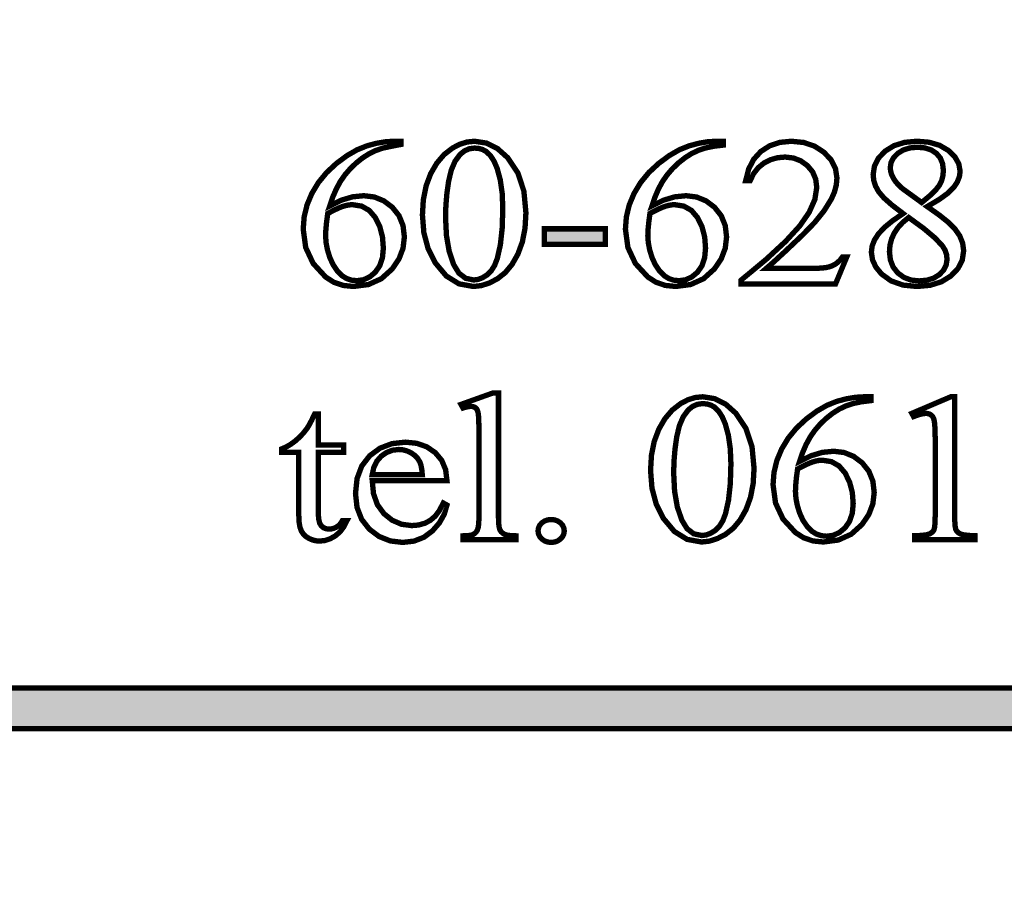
# Model space of a CAD drawing. Header units: millimetres. Extents: x 0 to 6566002, y 0 to 5716629.
# Tile 25 of 99: x 6564187 to 6564197, y 5715816 to 5715825. Entities that reach past the tile are written whole.
import ezdxf
from ezdxf import colors
from ezdxf.entities.mleader import LeaderData, LeaderLine
from ezdxf.math import Vec2, Vec3

# ---------------------------------------------------------------- set-up
doc = ezdxf.new("R2010")
doc.units = ezdxf.units.MM
doc.layers.add('!IS-W-OPIS RZĘDNYCH', color=160, linetype='Continuous', lineweight=13)
doc.styles.get("Standard").update_dxf_attribs({"font": 'arial.ttf'})

msp = doc.modelspace()

# ---------------------------------------------------------------- leaders
at = {"layer": '!IS-W-OPIS RZĘDNYCH'}
ml = msp.add_multileader_mtext('Standard', dxfattribs=at)
ml.set_content('{\\C5;STUDNIA WODOMIERZOWA}', color=256)
ml.set_leader_properties()
ml.build(insert=Vec2(0, 0))
ml.multileader.update_dxf_attribs({"has_text_frame": 1, "text_left_attachment_type": 2, "text_right_attachment_type": 2, "dogleg_length": 0.288, "arrow_head_size": 0.5})
ctx = ml.context
ctx.base_point, ctx.char_height, ctx.arrow_head_size, ctx.landing_gap_size, ctx.plane_origin = Vec3(6564820.406675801, 5715943.263524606), 0.8, 0.5, 0.104, Vec3(6564830.684513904, 5715951.059403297)
ctx.left_attachment, ctx.right_attachment, ctx.text_align_type, ctx.attachment_type = 2, 2, 1, 1
notes = []
notes.append((ctx, [(0, (0, 0, 0), (0, 0), (1, 0), 1, [])]))
ctx.mtext.insert, ctx.mtext.width, ctx.mtext.alignment, ctx.mtext.flow_direction = Vec3(6564825.378070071, 5715944.350927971), 7.024169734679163, 2, 5
ctx.mtext.has_bg_fill, ctx.mtext.bg_color, ctx.mtext.bg_scale_factor, ctx.mtext.bg_transparency, ctx.mtext.use_window_bg_color = 1, -1073741824, 1, 0, 1
for ctx, leaders in notes:
    for number, flags, end, landing, length, lines in leaders:
        leader = LeaderData()
        leader.index, (leader.has_last_leader_line, leader.has_dogleg_vector, leader.attachment_direction) = number, flags
        leader.last_leader_point, leader.dogleg_vector, leader.dogleg_length = Vec3(end), Vec3(landing), length
        for number, points, colour, breaks in lines:
            line = LeaderLine()
            line.index, line.vertices, line.color, line.breaks = number, Vec3.list(points), colors.encode_raw_color(colour), breaks
            leader.lines.append(line)
        ctx.leaders.append(leader)

# ---------------------------------------------------------------- next in the draw order: linework, layer by layer
at = {"color": 0, "linetype": 'Continuous', "const_width": 0.05588551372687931}
for points in [[(6564190.8392967, 5715823.587145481), (6564190.839296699, 5715823.54703831), (6564190.737603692, 5715823.534650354), (6564190.649006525, 5715823.515798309), (6564190.573728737, 5715823.490407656), (6564190.505362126, 5715823.457174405), (6564190.437610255, 5715823.413919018), (6564190.370417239, 5715823.360529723), (6564190.307266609, 5715823.300229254), (6564190.251716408, 5715823.235476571), (6564190.203710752, 5715823.166327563), (6564190.1622437, 5715823.090136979), (6564190.125396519, 5715823.005153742), (6564190.093411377, 5715822.911321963), (6564190.211851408, 5715822.97054198), (6564190.330682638, 5715823.006141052), (6564190.44999821, 5715823.018026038), (6564190.559068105, 5715823.00455763), (6564190.65817175, 5715822.964282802), (6564190.74710423, 5715822.897387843), (6564190.81697975, 5715822.809163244), (6564190.858949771, 5715822.7056819), (6564190.872958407, 5715822.586869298), (6564190.858800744, 5715822.46826161), (6564190.816420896, 5715822.356881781), (6564190.745856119, 5715822.252785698), (6564190.632930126, 5715822.151018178), (6564190.498059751, 5715822.08995394), (6564190.3413754, 5715822.069592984), (6564190.232696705, 5715822.080602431), (6564190.135660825, 5715822.11361214), (6564190.050062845, 5715822.168528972), (6564189.919998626, 5715822.30993795), (6564189.842019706, 5715822.476681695), (6564189.816032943, 5715822.668853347), (6564189.82601782, 5715822.797371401), (6564189.856009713, 5715822.921660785), (6564189.906176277, 5715823.041572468), (6564189.974580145, 5715823.155131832), (6564190.060327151, 5715823.259730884), (6564190.163305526, 5715823.355388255), (6564190.272990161, 5715823.436701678), (6564190.379694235, 5715823.498138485), (6564190.483212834, 5715823.539698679), (6564190.582819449, 5715823.566076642), (6564190.677824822, 5715823.581892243), (6564190.76815444, 5715823.587145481)], [(6564191.061590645, 5715822.817508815), (6564191.071128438, 5715822.976447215), (6564191.099853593, 5715823.119923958), (6564191.147840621, 5715823.247957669), (6564191.211699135, 5715823.358089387), (6564191.28809463, 5715823.447729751), (6564191.377232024, 5715823.516897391), (6564191.452062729, 5715823.555868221), (6564191.528458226, 5715823.579321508), (6564191.606642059, 5715823.587145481), (6564191.730372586, 5715823.568051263), (6564191.845478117, 5715823.510880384), (6564191.951790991, 5715823.415763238), (6564192.058029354, 5715823.257383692), (6564192.121701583, 5715823.065510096), (6564192.14291945, 5715822.839956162), (6564192.133623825, 5715822.678949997), (6564192.105699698, 5715822.534988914), (6564192.059091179, 5715822.408054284), (6564191.998064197, 5715822.300139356), (6564191.926828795, 5715822.214038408), (6564191.845291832, 5715822.149751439), (6564191.759563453, 5715822.105098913), (6564191.67577244, 5715822.078441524), (6564191.593956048, 5715822.069592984), (6564191.443624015, 5715822.096958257), (6564191.310840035, 5715822.179184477), (6564191.195790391, 5715822.316457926), (6564191.121127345, 5715822.464573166), (6564191.076437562, 5715822.631596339)], [(6564191.303165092, 5715822.79066514), (6564191.312572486, 5715822.601716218), (6564191.340869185, 5715822.437468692), (6564191.388166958, 5715822.298052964), (6564191.44271122, 5715822.20878517), (6564191.512679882, 5715822.155172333), (6564191.597774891, 5715822.13728897), (6564191.642818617, 5715822.14313832), (6564191.688831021, 5715822.160611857), (6564191.735867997, 5715822.189504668), (6564191.779905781, 5715822.232294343), (6564191.816082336, 5715822.290694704), (6564191.844416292, 5715822.364631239), (6564191.875972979, 5715822.50514605), (6564191.894936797, 5715822.679434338), (6564191.90125186, 5715822.887402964), (6564191.894657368, 5715823.044906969), (6564191.874873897, 5715823.183968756), (6564191.841920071, 5715823.304644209), (6564191.809525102, 5715823.379307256), (6564191.77131804, 5715823.437893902), (6564191.727373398, 5715823.480441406), (6564191.691364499, 5715823.500094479), (6564191.650642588, 5715823.511867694), (6564191.605412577, 5715823.515798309), (6564191.551483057, 5715823.508533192), (6564191.501689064, 5715823.486737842), (6564191.455937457, 5715823.450300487), (6564191.403218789, 5715823.379307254), (6564191.362925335, 5715823.285494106), (6564191.335150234, 5715823.168898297), (6564191.317304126, 5715823.041553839), (6564191.30668588, 5715822.915532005)], [(6564194.205840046, 5715823.587145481), (6564194.205840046, 5715823.54703831), (6564194.10412841, 5715823.534650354), (6564194.015531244, 5715823.515798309), (6564193.940272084, 5715823.490407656), (6564193.871905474, 5715823.457174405), (6564193.804116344, 5715823.413919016), (6564193.736979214, 5715823.360529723), (6564193.673809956, 5715823.300229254), (6564193.618203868, 5715823.235476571), (6564193.570198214, 5715823.166327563), (6564193.528731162, 5715823.090136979), (6564193.491902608, 5715823.005153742), (6564193.459973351, 5715822.911321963), (6564193.578413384, 5715822.97054198), (6564193.697207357, 5715823.006141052), (6564193.816467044, 5715823.018026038), (6564193.925592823, 5715823.00455763), (6564194.024696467, 5715822.964282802), (6564194.113573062, 5715822.897387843), (6564194.183485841, 5715822.809163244), (6564194.225493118, 5715822.7056819), (6564194.239501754, 5715822.586869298), (6564194.225362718, 5715822.46826161), (6564194.182945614, 5715822.356881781), (6564194.112324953, 5715822.252785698), (6564193.999417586, 5715822.151018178), (6564193.864547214, 5715822.08995394), (6564193.707937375, 5715822.069592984), (6564193.599258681, 5715822.080602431), (6564193.50220417, 5715822.11361214), (6564193.416550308, 5715822.168528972), (6564193.286486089, 5715822.30993795), (6564193.20848854, 5715822.476681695), (6564193.182520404, 5715822.668853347), (6564193.192505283, 5715822.797371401), (6564193.222515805, 5715822.921660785), (6564193.272663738, 5715823.041572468), (6564193.341104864, 5715823.155131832), (6564193.42685187, 5715823.259730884), (6564193.5298675, 5715823.355388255), (6564193.639533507, 5715823.436701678), (6564193.746200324, 5715823.498138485), (6564193.849700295, 5715823.539698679), (6564193.949325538, 5715823.566076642), (6564194.044368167, 5715823.581892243), (6564194.134697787, 5715823.587145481)], [(6564195.494653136, 5715822.376739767), (6564195.377610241, 5715822.095337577), (6564194.391026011, 5715822.095337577), (6564194.391026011, 5715822.135090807), (6564194.652495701, 5715822.352355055), (6564194.856831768, 5715822.541359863), (6564195.003866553, 5715822.702012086), (6564195.102448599, 5715822.844501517), (6564195.161705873, 5715822.978514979), (6564195.181489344, 5715823.104126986), (6564195.170684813, 5715823.191308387), (6564195.1381967, 5715823.267461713), (6564195.083875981, 5715823.332586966), (6564195.014764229, 5715823.382269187), (6564194.937213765, 5715823.412056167), (6564194.851094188, 5715823.421985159), (6564194.771513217, 5715823.41499947), (6564194.697762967, 5715823.394023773), (6564194.629675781, 5715823.359058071), (6564194.570083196, 5715823.310512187), (6564194.521798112, 5715823.248907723), (6564194.484895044, 5715823.174393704), (6564194.43899441, 5715823.174393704), (6564194.470346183, 5715823.296913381), (6564194.523176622, 5715823.398904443), (6564194.597690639, 5715823.480441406), (6564194.689752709, 5715823.539698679), (6564194.795935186, 5715823.575279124), (6564194.916293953, 5715823.587145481), (6564195.044420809, 5715823.574422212), (6564195.157644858, 5715823.536271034), (6564195.256003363, 5715823.472747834), (6564195.331746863, 5715823.392067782), (6564195.377237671, 5715823.302297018), (6564195.392419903, 5715823.203435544), (6564195.38582541, 5715823.129405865), (6564195.36604194, 5715823.055283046), (6564195.333088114, 5715822.981216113), (6564195.259673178, 5715822.862645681), (6564195.160960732, 5715822.739418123), (6564195.037081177, 5715822.611496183), (6564194.858079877, 5715822.441995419), (6564194.73023245, 5715822.324170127), (6564194.653650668, 5715822.257927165), (6564195.090097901, 5715822.257927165), (6564195.170125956, 5715822.258914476), (6564195.232401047, 5715822.26185778), (6564195.276979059, 5715822.266794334), (6564195.311683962, 5715822.274376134), (6564195.344004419, 5715822.286037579), (6564195.373865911, 5715822.301704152), (6564195.401324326, 5715822.321841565), (6564195.426454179, 5715822.346841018), (6564195.449180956, 5715822.376739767)], [(6564196.083947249, 5715822.831517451), (6564195.967351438, 5715822.920170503), (6564195.882014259, 5715822.99632383), (6564195.828066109, 5715823.059977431), (6564195.796360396, 5715823.118079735), (6564195.777210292, 5715823.177690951), (6564195.770783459, 5715823.238792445), (6564195.784792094, 5715823.329289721), (6564195.826799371, 5715823.411068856), (6564195.896712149, 5715823.484185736), (6564195.989668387, 5715823.541282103), (6564196.1011041, 5715823.575670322), (6564196.23092615, 5715823.587145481), (6564196.35685484, 5715823.576489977), (6564196.465309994, 5715823.544504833), (6564196.556179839, 5715823.491152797), (6564196.624844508, 5715823.424164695), (6564196.665901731, 5715823.3512341), (6564196.679537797, 5715823.272230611), (6564196.672198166, 5715823.217332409), (6564196.650086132, 5715823.161595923), (6564196.613015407, 5715823.105226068), (6564196.552733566, 5715823.045130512), (6564196.460261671, 5715822.978272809), (6564196.335730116, 5715822.904727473), (6564196.464080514, 5715822.814099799), (6564196.559831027, 5715822.737201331), (6564196.623149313, 5715822.67406933), (6564196.675048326, 5715822.599462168), (6564196.706195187, 5715822.52220976), (6564196.716589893, 5715822.44223759), (6564196.701705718, 5715822.344531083), (6564196.656978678, 5715822.256716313), (6564196.582297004, 5715822.178867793), (6564196.483379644, 5715822.118138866), (6564196.365796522, 5715822.08172014), (6564196.229529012, 5715822.069592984), (6564196.082512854, 5715822.084067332), (6564195.958763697, 5715822.127471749), (6564195.858356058, 5715822.199843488), (6564195.799396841, 5715822.27182403), (6564195.764058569, 5715822.347958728), (6564195.752303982, 5715822.428303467), (6564195.760575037, 5715822.492813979), (6564195.785499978, 5715822.556896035), (6564195.827171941, 5715822.620661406), (6564195.888813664, 5715822.686531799), (6564195.974355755, 5715822.756817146)], [(6564196.277571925, 5715822.946660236), (6564196.364324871, 5715823.01886432), (6564196.426860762, 5715823.080207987), (6564196.465309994, 5715823.13061672), (6564196.487049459, 5715823.177467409), (6564196.500070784, 5715823.228323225), (6564196.504411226, 5715823.283295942), (6564196.496400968, 5715823.353208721), (6564196.472295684, 5715823.412167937), (6564196.432020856, 5715823.460266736), (6564196.377439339, 5715823.496089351), (6564196.311270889, 5715823.517493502), (6564196.233422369, 5715823.524590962), (6564196.15481008, 5715823.517512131), (6564196.086648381, 5715823.496294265), (6564196.028862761, 5715823.461011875), (6564195.984955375, 5715823.416247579), (6564195.958540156, 5715823.366677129), (6564195.949728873, 5715823.312337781), (6564195.953361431, 5715823.274913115), (6564195.964277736, 5715823.237562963), (6564195.982515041, 5715823.200138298), (6564196.00719781, 5715823.163309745), (6564196.038214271, 5715823.127803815), (6564196.075508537, 5715823.093415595)], [(6564190.072361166, 5715822.832616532), (6564190.060066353, 5715822.741728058), (6564190.052596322, 5715822.663357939), (6564190.050062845, 5715822.597487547), (6564190.054962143, 5715822.526643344), (6564190.069585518, 5715822.451682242), (6564190.09385846, 5715822.372697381), (6564190.127967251, 5715822.297587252), (6564190.171427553, 5715822.233393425), (6564190.224332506, 5715822.180339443), (6564190.269115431, 5715822.152378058), (6564190.320027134, 5715822.135556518), (6564190.377086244, 5715822.129949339), (6564190.446123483, 5715822.139747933), (6564190.509981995, 5715822.16916234), (6564190.56858727, 5715822.218173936), (6564190.615642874, 5715822.285515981), (6564190.643883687, 5715822.369679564), (6564190.65329108, 5715822.470608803), (6564190.644014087, 5715822.587949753), (6564190.616108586, 5715822.694281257), (6564190.569462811, 5715822.789566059), (6564190.505753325, 5715822.864378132), (6564190.426414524, 5715822.909272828), (6564190.331260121, 5715822.924231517), (6564190.299386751, 5715822.922275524), (6564190.266023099, 5715822.916482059), (6564190.231076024, 5715822.906925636), (6564190.189553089, 5715822.891016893), (6564190.136629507, 5715822.866185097)], [(6564193.43892314, 5715822.832616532), (6564193.426572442, 5715822.741728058), (6564193.419065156, 5715822.663357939), (6564193.416550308, 5715822.597487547), (6564193.421468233, 5715822.526643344), (6564193.436128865, 5715822.451682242), (6564193.460401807, 5715822.372697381), (6564193.49449197, 5715822.297587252), (6564193.537970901, 5715822.233393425), (6564193.590875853, 5715822.180339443), (6564193.635640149, 5715822.152378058), (6564193.686570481, 5715822.135556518), (6564193.743648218, 5715822.129949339), (6564193.812666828, 5715822.139747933), (6564193.876525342, 5715822.16916234), (6564193.935130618, 5715822.218173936), (6564193.98218622, 5715822.285515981), (6564194.010389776, 5715822.369679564), (6564194.019778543, 5715822.470608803), (6564194.010501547, 5715822.587949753), (6564193.982614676, 5715822.694281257), (6564193.935950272, 5715822.789566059), (6564193.872240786, 5715822.864378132), (6564193.792883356, 5715822.909272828), (6564193.697728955, 5715822.924231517), (6564193.665911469, 5715822.922275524), (6564193.632547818, 5715822.916482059), (6564193.597544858, 5715822.906925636), (6564193.556077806, 5715822.891016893), (6564193.503172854, 5715822.866185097)], [(6564196.142030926, 5715822.79066514), (6564196.079718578, 5715822.738803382), (6564196.029198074, 5715822.683979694), (6564195.99050667, 5715822.626249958), (6564195.963122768, 5715822.565297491), (6564195.946692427, 5715822.501103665), (6564195.941215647, 5715822.433798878), (6564195.950790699, 5715822.347250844), (6564195.979646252, 5715822.273016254), (6564196.02798722, 5715822.211206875), (6564196.091268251, 5715822.164877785), (6564196.165018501, 5715822.136990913), (6564196.249331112, 5715822.127676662), (6564196.332283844, 5715822.134941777), (6564196.403407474, 5715822.156830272), (6564196.46275789, 5715822.193528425), (6564196.507280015, 5715822.240416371), (6564196.533918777, 5715822.293488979), (6564196.542767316, 5715822.352839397), (6564196.537569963, 5715822.402894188), (6564196.521977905, 5715822.449279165), (6564196.496047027, 5715822.491957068), (6564196.417732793, 5715822.575915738), (6564196.299758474, 5715822.675522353)], [(6564192.335221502, 5715822.671871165), (6564192.972912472, 5715822.671871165), (6564192.97291247, 5715822.509188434), (6564192.335221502, 5715822.509188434)], [(6564191.856450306, 5715820.957676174), (6564191.856450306, 5715819.647961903), (6564191.858238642, 5715819.593100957), (6564191.863491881, 5715819.552155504), (6564191.872060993, 5715819.525032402), (6564191.884076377, 5715819.506701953), (6564191.899947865, 5715819.491445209), (6564191.919600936, 5715819.479429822), (6564191.94709661, 5715819.470767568), (6564191.986887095, 5715819.465458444), (6564192.03914005, 5715819.463651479), (6564192.03914005, 5715819.424997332), (6564191.485631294, 5715819.424997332), (6564191.485631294, 5715819.463651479), (6564191.531923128, 5715819.465234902), (6564191.567168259, 5715819.4700038), (6564191.591254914, 5715819.477958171), (6564191.608914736, 5715819.489247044), (6564191.623854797, 5715819.504690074), (6564191.63590744, 5715819.52430589), (6564191.644700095, 5715819.552267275), (6564191.650027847, 5715819.593492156), (6564191.651834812, 5715819.647961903), (6564191.651834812, 5715820.54490577), (6564191.650866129, 5715820.642034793), (6564191.648053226, 5715820.71047592), (6564191.643470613, 5715820.750191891), (6564191.636447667, 5715820.772974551), (6564191.6271893, 5715820.790429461), (6564191.615676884, 5715820.80240759), (6564191.601630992, 5715820.810306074), (6564191.585442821, 5715820.814925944), (6564191.566907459, 5715820.816416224), (6564191.543565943, 5715820.814553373), (6564191.516498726, 5715820.808853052), (6564191.485631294, 5715820.799110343), (6564191.464581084, 5715820.837019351), (6564191.801291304, 5715820.957676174)], [(6564193.445070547, 5715820.147187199), (6564193.45462697, 5715820.30610697), (6564193.483352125, 5715820.449602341), (6564193.531320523, 5715820.577617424), (6564193.595179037, 5715820.687749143), (6564193.671593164, 5715820.777408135), (6564193.760730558, 5715820.846557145), (6564193.835542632, 5715820.885546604), (6564193.911956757, 5715820.908981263), (6564193.990140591, 5715820.916823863), (6564194.113871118, 5715820.897729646), (6564194.228976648, 5715820.840540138), (6564194.335289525, 5715820.745422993), (6564194.441527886, 5715820.587043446), (6564194.505200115, 5715820.395188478), (6564194.526417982, 5715820.169634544), (6564194.517122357, 5715820.008609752), (6564194.489179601, 5715819.864667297), (6564194.44258971, 5715819.737732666), (6564194.381544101, 5715819.629817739), (6564194.310308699, 5715819.543716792), (6564194.228790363, 5715819.479429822), (6564194.143061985, 5715819.434777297), (6564194.059270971, 5715819.408119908), (6564193.977454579, 5715819.399252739), (6564193.827122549, 5715819.426618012), (6564193.694357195, 5715819.508844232), (6564193.579363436, 5715819.646117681), (6564193.504681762, 5715819.79425155), (6564193.459954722, 5715819.961274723)], [(6564193.686663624, 5715820.120343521), (6564193.696071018, 5715819.931394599), (6564193.724367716, 5715819.767128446), (6564193.77166549, 5715819.627712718), (6564193.826209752, 5715819.538444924), (6564193.896178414, 5715819.484832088), (6564193.981273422, 5715819.466948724), (6564194.026354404, 5715819.472816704), (6564194.072329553, 5715819.490271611), (6564194.119366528, 5715819.519164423), (6564194.163460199, 5715819.561972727), (6564194.199655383, 5715819.620373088), (6564194.227989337, 5715819.694309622), (6564194.259527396, 5715819.834805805), (6564194.278453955, 5715820.009094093), (6564194.284750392, 5715820.217081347), (6564194.2781559, 5715820.374566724), (6564194.258372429, 5715820.513647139), (6564194.225418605, 5715820.634322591), (6564194.193042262, 5715820.708985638), (6564194.154853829, 5715820.767572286), (6564194.110946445, 5715820.81011979), (6564194.074900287, 5715820.829772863), (6564194.034178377, 5715820.841546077), (6564193.988892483, 5715820.845458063), (6564193.93498159, 5715820.838211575), (6564193.885224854, 5715820.816416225), (6564193.839435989, 5715820.779960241), (6564193.786717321, 5715820.708985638), (6564193.746423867, 5715820.61517249), (6564193.718630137, 5715820.498558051), (6564193.700802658, 5715820.371213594), (6564193.690184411, 5715820.245191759)], [(6564195.74833611, 5715820.916823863), (6564195.74833611, 5715820.876698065), (6564195.646624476, 5715820.864328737), (6564195.558027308, 5715820.845476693), (6564195.48276815, 5715820.82008604), (6564195.414401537, 5715820.78683416), (6564195.34659378, 5715820.743597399), (6564195.279400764, 5715820.690208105), (6564195.216250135, 5715820.629889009), (6564195.160699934, 5715820.565154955), (6564195.112694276, 5715820.495987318), (6564195.071227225, 5715820.419815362), (6564195.034398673, 5715820.334832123), (6564195.002469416, 5715820.240981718), (6564195.120909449, 5715820.300201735), (6564195.239703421, 5715820.335819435), (6564195.358981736, 5715820.34770442), (6564195.468070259, 5715820.334236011), (6564195.567173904, 5715820.293961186), (6564195.656069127, 5715820.227047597), (6564195.725963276, 5715820.138841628), (6564195.767933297, 5715820.035360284), (6564195.781923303, 5715819.916529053), (6564195.76778427, 5715819.797921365), (6564195.725404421, 5715819.686541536), (6564195.654821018, 5715819.582464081), (6564195.541913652, 5715819.48069656), (6564195.40702465, 5715819.419613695), (6564195.250358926, 5715819.399252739), (6564195.141736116, 5715819.410280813), (6564195.044700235, 5715819.443271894), (6564194.959046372, 5715819.498188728), (6564194.828982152, 5715819.639616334), (6564194.751003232, 5715819.806360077), (6564194.725016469, 5715819.998531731), (6564194.735001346, 5715820.127049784), (6564194.765030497, 5715820.251320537), (6564194.815159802, 5715820.37125085), (6564194.883600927, 5715820.484810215), (6564194.969347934, 5715820.589390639), (6564195.072363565, 5715820.685066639), (6564195.182029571, 5715820.766380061), (6564195.288696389, 5715820.827816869), (6564195.39219636, 5715820.869377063), (6564195.491802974, 5715820.895755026), (6564195.586808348, 5715820.911551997), (6564195.677119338, 5715820.916823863)], [(6564196.17511515, 5715820.743224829), (6564196.582147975, 5715820.916823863), (6564196.623000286, 5715820.916823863), (6564196.623000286, 5715819.682499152), (6564196.624248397, 5715819.611058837), (6564196.628011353, 5715819.560035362), (6564196.63428916, 5715819.529503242), (6564196.645112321, 5715819.51109828), (6564196.661412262, 5715819.495655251), (6564196.683133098, 5715819.483155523), (6564196.716422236, 5715819.473953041), (6564196.766626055, 5715819.467805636), (6564196.833856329, 5715819.464750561), (6564196.833856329, 5715819.424997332), (6564196.204585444, 5715819.424997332), (6564196.204585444, 5715819.464750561), (6564196.274349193, 5715819.467693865), (6564196.325391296, 5715819.473692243), (6564196.357804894, 5715819.482801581), (6564196.378258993, 5715819.494295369), (6564196.394260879, 5715819.508266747), (6564196.405754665, 5715819.524678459), (6564196.413206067, 5715819.553999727), (6564196.417732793, 5715819.606625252), (6564196.419260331, 5715819.68249915), (6564196.419260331, 5715820.47163986), (6564196.417881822, 5715820.565248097), (6564196.413764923, 5715820.633409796), (6564196.407002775, 5715820.676273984), (6564196.399607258, 5715820.697342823), (6564196.389100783, 5715820.714257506), (6564196.375464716, 5715820.72701803), (6564196.359351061, 5715820.735941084), (6564196.341132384, 5715820.741380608), (6564196.320752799, 5715820.743224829), (6564196.286401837, 5715820.739517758), (6564196.243984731, 5715820.728377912), (6564196.193594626, 5715820.70971215)], [(6564189.973797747, 5715820.736555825), (6564189.973797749, 5715820.412457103), (6564190.237670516, 5715820.412457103), (6564190.237670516, 5715820.33699303), (6564189.973797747, 5715820.33699303), (6564189.973797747, 5715819.696507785), (6564189.977299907, 5715819.639467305), (6564189.987806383, 5715819.596416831), (6564190.005335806, 5715819.567356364), (6564190.028025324, 5715819.54870923), (6564190.054850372, 5715819.537588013), (6564190.085717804, 5715819.533918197), (6564190.112691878, 5715819.536358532), (6564190.138995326, 5715819.543716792), (6564190.16485169, 5715819.555992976), (6564190.188267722, 5715819.573000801), (6564190.208069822, 5715819.594703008), (6564190.224257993, 5715819.621118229), (6564190.272151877, 5715819.621118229), (6564190.239291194, 5715819.556607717), (6564190.198699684, 5715819.503609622), (6564190.150097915, 5715819.462179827), (6564190.096932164, 5715819.432467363), (6564190.042630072, 5715819.414695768), (6564189.987210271, 5715819.408790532), (6564189.949617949, 5715819.411864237), (6564189.912565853, 5715819.421085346), (6564189.876109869, 5715819.436435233), (6564189.843137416, 5715819.457392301), (6564189.816498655, 5715819.483583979), (6564189.796100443, 5715819.515140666), (6564189.78168198, 5715819.555266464), (6564189.77298247, 5715819.607854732), (6564189.770057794, 5715819.672961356), (6564189.770057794, 5715820.33699303), (6564189.591540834, 5715820.33699303), (6564189.591540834, 5715820.372349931), (6564189.637031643, 5715820.391835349), (6564189.683211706, 5715820.41860451), (6564189.730006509, 5715820.452582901), (6564189.775571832, 5715820.492745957), (6564189.817784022, 5715820.53754751), (6564189.856307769, 5715820.586857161), (6564189.877749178, 5715820.621655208), (6564189.904164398, 5715820.671579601), (6564189.935441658, 5715820.736555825)], [(6564190.537272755, 5715820.040483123), (6564190.550238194, 5715819.904346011), (6564190.590866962, 5715819.78938951), (6564190.659382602, 5715819.695408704), (6564190.74634046, 5715819.626110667), (6564190.842910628, 5715819.584513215), (6564190.948925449, 5715819.570653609), (6564191.019825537, 5715819.576558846), (6564191.084242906, 5715819.594330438), (6564191.142177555, 5715819.624042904), (6564191.193853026, 5715819.667894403), (6564191.239530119, 5715819.728790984), (6564191.279413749, 5715819.806527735), (6564191.31776984, 5715819.785179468), (6564191.289529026, 5715819.689559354), (6564191.239436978, 5715819.599881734), (6564191.167493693, 5715819.516239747), (6564191.077257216, 5715819.448785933), (6564190.973291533, 5715819.408343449), (6564190.855578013, 5715819.394856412), (6564190.726203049, 5715819.410206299), (6564190.609998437, 5715819.45627459), (6564190.506982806, 5715819.533173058), (6564190.426470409, 5715819.636170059), (6564190.378297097, 5715819.760403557), (6564190.362276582, 5715819.905817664), (6564190.378725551, 5715820.06231573), (6564190.428165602, 5715820.193944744), (6564190.51080165, 5715820.300611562), (6564190.618157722, 5715820.379447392), (6564190.742428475, 5715820.426801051), (6564190.883725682, 5715820.442598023), (6564191.002873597, 5715820.430452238), (6564191.106820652, 5715820.39394037), (6564191.195641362, 5715820.332950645), (6564191.263393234, 5715820.251916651), (6564191.304152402, 5715820.154433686), (6564191.31776984, 5715820.040483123)], [(6564190.537272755, 5715820.10303764), (6564191.060118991, 5715820.10303764), (6564191.054493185, 5715820.160078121), (6564191.045849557, 5715820.20458162), (6564191.034001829, 5715820.236585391), (6564191.010324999, 5715820.273879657), (6564190.979718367, 5715820.305510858), (6564190.942256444, 5715820.331497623), (6564190.900901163, 5715820.350610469), (6564190.858372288, 5715820.362197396), (6564190.814725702, 5715820.366109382), (6564190.748929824, 5715820.358378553), (6564190.687884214, 5715820.335204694), (6564190.631588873, 5715820.296587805), (6564190.585203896, 5715820.244129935), (6564190.553740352, 5715820.17954491)], [(6564194.981419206, 5715820.162294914), (6564194.969068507, 5715820.071387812), (6564194.961579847, 5715819.993036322), (6564194.959046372, 5715819.927165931), (6564194.963964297, 5715819.856303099), (6564194.978606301, 5715819.781360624), (6564195.002823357, 5715819.702375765), (6564195.036950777, 5715819.627247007), (6564195.080411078, 5715819.563071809), (6564195.133297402, 5715819.509999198), (6564195.178117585, 5715819.482037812), (6564195.229066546, 5715819.465234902), (6564195.286144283, 5715819.459627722), (6564195.355162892, 5715819.469426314), (6564195.419021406, 5715819.498840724), (6564195.477645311, 5715819.54785232), (6564195.524682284, 5715819.615175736), (6564195.552885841, 5715819.699357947), (6564195.562274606, 5715819.800287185), (6564195.552997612, 5715819.917628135), (6564195.525073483, 5715820.023959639), (6564195.478446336, 5715820.11924444), (6564195.41473685, 5715820.194056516), (6564195.335379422, 5715820.238932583), (6564195.240243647, 5715820.253891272), (6564195.208407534, 5715820.251953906), (6564195.17506251, 5715820.246160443), (6564195.14005955, 5715820.236585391), (6564195.098573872, 5715820.220676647), (6564195.045668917, 5715820.195844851)], [(6564192.406568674, 5715819.633953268), (6564192.443192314, 5715819.630134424), (6564192.475605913, 5715819.618547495), (6564192.503828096, 5715819.59904345), (6564192.525865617, 5715819.574155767), (6564192.53903597, 5715819.545896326), (6564192.543432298, 5715819.514395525), (6564192.538924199, 5715819.482969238), (6564192.525530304, 5715819.45480294), (6564192.503381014, 5715819.429766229), (6564192.474916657, 5715819.410411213), (6564192.442633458, 5715819.398768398), (6564192.406568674, 5715819.394856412), (6564192.370559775, 5715819.398768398), (6564192.33823932, 5715819.410411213), (6564192.309700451, 5715819.429766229), (6564192.287588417, 5715819.45480294), (6564192.274250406, 5715819.482969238), (6564192.269798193, 5715819.514395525), (6564192.274250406, 5715819.546417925), (6564192.287588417, 5715819.574845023), (6564192.309700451, 5715819.599769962), (6564192.33823932, 5715819.618771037), (6564192.370559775, 5715819.630153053)], [(6564170.292782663, 5715817.448252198), (6564243.171311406, 5715817.448252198), (6564243.171311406, 5715817.872311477), (6564170.292782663, 5715817.872311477)]]:
    msp.add_lwpolyline(points, close=True, dxfattribs=at)
at = {"color": 0, "linetype": 'Continuous'}
for points in [[(6564192.335221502, 5715822.671871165), (6564192.972912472, 5715822.671871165), (6564192.335221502, 5715822.509188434), (6564192.972912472, 5715822.509188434)], [(6564170.292782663, 5715817.448252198), (6564243.171311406, 5715817.448252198), (6564170.292782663, 5715817.872311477), (6564243.171311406, 5715817.872311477)]]:
    msp.add_solid(points, dxfattribs=at)

doc.saveas('drawing.dxf')
